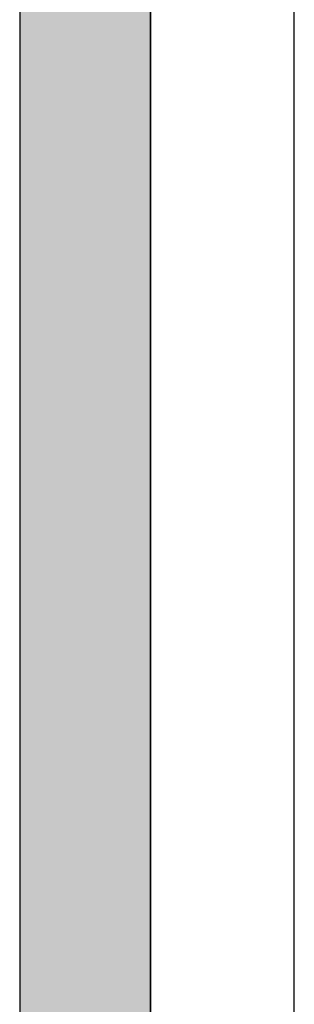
# Model space of a CAD drawing. Header units: metres. Extents: x -1 to 430, y -6 to 34.
# Tile 61 of 68: x 421.147 to 421.357, y 15.135 to 15.889. Entities that reach past the tile are written whole.
import ezdxf

# ---------------------------------------------------------------- set-up
doc = ezdxf.new("R2010")
doc.units = ezdxf.units.M
doc.linetypes.add('CONTINUA', pattern=[0])
doc.layers.add('3D PA MURS', color=7, linetype='CONTINUA', lineweight=25)
doc.layers.add('3D PA MURS NOUS', color=7, linetype='CONTINUA', lineweight=25)

msp = doc.modelspace()

# ---------------------------------------------------------------- hatches: boundary and pattern name
at = {"layer": '3D PA MURS NOUS', "linetype": 'CONTINUA', "lineweight": 18, "transparency": 33554687}
msp.add_hatch(color=40, dxfattribs=at).paths.add_polyline_path([(421.24696, 14.91959), (421.24696, 16.55078), (421.14696, 16.55078), (421.14696, 14.91959)])

# ---------------------------------------------------------------- linework, layer by layer
at = {"layer": '3D PA MURS', "color": 7, "linetype": 'CONTINUA', "lineweight": 25, "transparency": 33554687}
for p, q in [((421.35696, 14.54959), (421.35696, 24.16948)), ((421.24696, 19.22953), (421.24696, 14.54959))]:
    msp.add_line(p, q, dxfattribs=at)
at = {"layer": '3D PA MURS NOUS', "color": 7, "linetype": 'CONTINUA', "lineweight": 25, "transparency": 33554687}
for p, q in [((421.14696, 16.55078), (421.14696, 14.91959)), ((421.24696, 14.91959), (421.24696, 16.55078))]:
    msp.add_line(p, q, dxfattribs=at)

doc.saveas('drawing.dxf')
